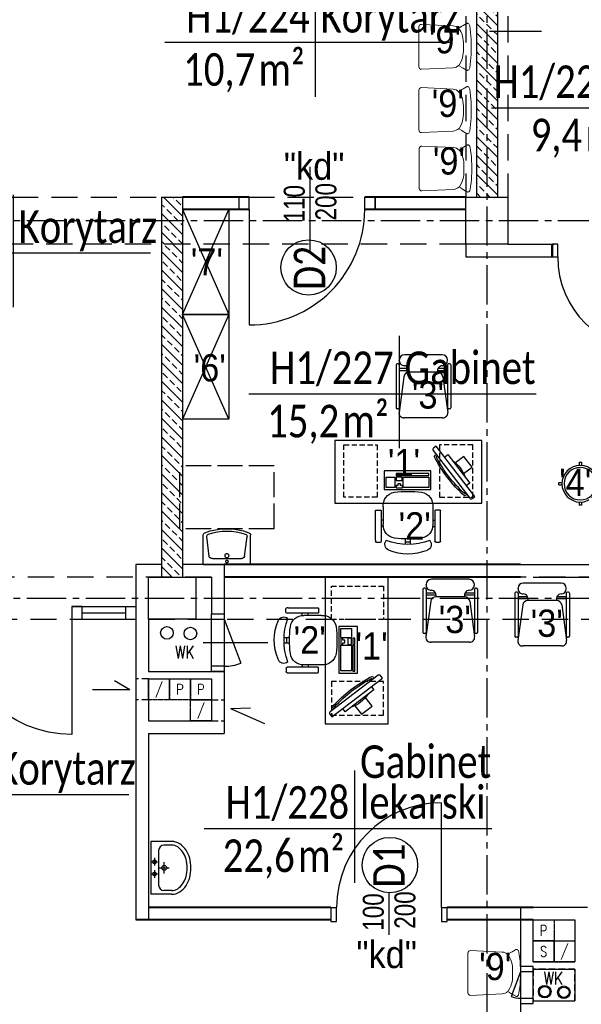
# Model space of a CAD drawing. Header units: millimetres. Extents: x 20447 to 23253, y -8211 to -4238.
# Tile 13 of 22: x 21757 to 22292, y -6873 to -5934. Entities that reach past the tile are written whole.
import ezdxf
from ezdxf.enums import TextEntityAlignment as Align

# ---------------------------------------------------------------- set-up
doc = ezdxf.new("R2010")
doc.units = ezdxf.units.MM
for name, pattern in [('ACAD_ISO02W100', [15, 12, -3]), ('CENTER2', [1.125, 0.75, -0.125, 0.125, -0.125]), ('DASHED', [0.75, 0.5, -0.25]), ('HIDDEN2', [0.1875, 0.125, -0.0625])]:
    doc.linetypes.add(name, pattern=pattern)
for name, color, linetype in [('_A_metki', 19, 'Continuous'), ('DRZWIOPIS', 250, 'Continuous'), ('GRAWITACJE', 1, 'HIDDEN2'), ('KRESKOWANIE', 250, 'Continuous'), ('NAZWY_POM_ARCHITEKTURA', 7, 'Continuous'), ('nowe urz. sanit.', 251, 'Continuous'), ('opis technologia', 250, 'Continuous'), ('opisy', 2, 'Continuous'), ('OSIE', 1, 'CENTER2'), ('PODCIAGI', 251, 'DASHED'), ('SANITARNE', 3, 'Continuous'), ('SCIANY_ŻELBETOWE', 250, 'Continuous'), ('SLUPY', 250, 'Continuous'), ('SLUSARKA', 7, 'Continuous'), ('STOLDRZWI', 7, 'Continuous'), ('SZACHTY_EL', 250, 'Continuous'), ('TECHNOLOGIA', 5, 'Continuous'), ('URZĄDZ_SANIT', 4, 'Continuous'), ('WODKAN', 3, 'Continuous')]:
    doc.layers.add(name, color=color, linetype=linetype)
doc.layers.add('pfu moje', color=95, linetype='Continuous', lineweight=40)
doc.layers.add('ŚCIANY_STARE', color=250, linetype='Continuous', lineweight=25)
doc.styles.add('ARIAL', font='arial.ttf', dxfattribs={"width": 0.9})
doc.styles.add('MM', font='calibri.ttf', dxfattribs={"width": 0.6, "height": 15})
doc.styles.add('PITSIMP8', font='pitsimp8')
doc.styles.add('ROMANS', font='ROMANS.shx', dxfattribs={"width": 0.6})
pattern_1 = [(315, (20665.042, -7897.261), (8.838835, 8.838835), []), (315, (20669.461, -7892.842), (8.838835, 8.838835), [6.25, -3.125])]

# ---------------------------------------------------------------- blocks, each defined once
blk = doc.blocks.new('umywalka_50')
for p, q in [((25.2, 0), (-25.2, 0)), ((-25.2, -19.99), (-25.2, 0)), ((25.2, -19.99), (25.2, 0)), ((16.6, -7.54), (-16.6, -7.54)), ((-2.18, -3.63), (-9.46, -3.63)), ((-5.76, -0.52), (-5.76, -6.51)), ((0, -7.66), (0, -17.6)), ((9.41, -3.63), (2.25, -3.63)), ((5.76, -0.52), (5.76, -6.51)), ((-21.6, -19.99), (-21.6, -12.54)), ((-5.31, -12.81), (5.36, -12.81)), ((21.6, -19.99), (21.6, -12.54))]:
    blk.add_line(p, q)
for centre, radius in [((-5.76, -3.63), 1.76), ((5.76, -3.63), 1.76), ((0.02, -12.81), 2.4)]:
    blk.add_circle(centre, radius)
for centre, radius, start, end in [((-16.6, -12.54), 5, 90, 180), ((16.6, -12.54), 5, 0, 90), ((-11.09, -19.99), 14.11, 180, 212.82584), ((-5.78, -16.57), 20.43, 212.82584, 237.29558), ((-11.09, -19.99), 10.51, 180, 212.82584), ((-5.78, -16.57), 16.83, 212.82584, 237.29558), ((5.78, -16.57), 16.83, 302.70442, 327.17416), ((5.78, -16.57), 20.43, 302.70442, 327.17416), ((11.09, -19.99), 10.51, 327.17416, 0), ((11.09, -19.99), 14.11, 327.17416, 0), ((-2.29, -11.13), 26.89, 237.29558, 255.10609), ((-2.29, -11.13), 23.29, 237.29558, 255.10609), ((0, -2.52), 35.8, 255.10609, 270), ((0, -2.52), 32.2, 255.10609, 270), ((0, -2.52), 32.2, 270, 284.89391), ((0, -2.52), 35.8, 270, 284.89391), ((2.29, -11.13), 23.29, 284.89391, 302.70442), ((2.29, -11.13), 26.89, 284.89391, 302.70442)]:
    blk.add_arc(centre, radius, start, end)
blk = doc.blocks.new('DRZWI_D11W_90')
for p, q in [((5, 12), (5, 102)), ((50, 40.83), (50, -28.83))]:
    blk.add_line(p, q)
for points in [[(0, 0), (5, 0), (5, 12), (0, 12)], [(95, 0), (100, 0), (100, 12), (95, 12)]]:
    blk.add_lwpolyline(points, close=True)
blk.add_arc((5, 12), 90, 0, 90)
blk = doc.blocks.new('DP170')
for p, q in [((11.99, 180), (71.99, 180)), ((34.83, 95), (-34.83, 95)), ((12, 10), (122, 10))]:
    blk.add_line(p, q)
for points in [[(-0.01, 190), (-0.01, 180), (11.99, 180), (11.99, 190)], [(0, 0), (0, 10), (12, 10), (12, 0)]]:
    blk.add_lwpolyline(points, close=True)
for centre, radius, start, end in [((11.99, 180), 60, 270, 0), ((12, 10), 110, 0.00177, 90.00177)]:
    blk.add_arc(centre, radius, start, end)
blk = doc.blocks.new('A$7E94F132B1B80')
at = {"color": 18, "linetype": 'Continuous', "lineweight": 0}
for p, q in [((1.08, 39.39), (0.7, 36.29)), ((1.51, 42.5), (1.08, 39.39)), ((1.73, 43.2), (1.51, 42.5)), ((1.99, 43.8), (1.73, 43.2)), ((2.35, 44.34), (1.99, 43.8)), ((2.86, 44.79), (2.35, 44.34)), ((2.86, 44.79), (3.2, 44.89)), ((3.61, 45), (3.2, 44.89)), ((3.61, 45), (3.96, 44.92)), ((4.27, 44.83), (3.96, 44.92)), ((4.27, 44.83), (4.41, 44.73)), ((6.2, 43.69), (4.41, 44.73)), ((7.8, 42.76), (6.2, 43.69)), ((9.04, 42.05), (7.8, 42.76)), ((11.11, 40.78), (9.04, 42.05)), ((10.06, 37.02), (11.6, 39.94)), ((13.23, 41), (11.6, 39.94)), ((14.51, 41.73), (13.23, 41)), ((15.91, 42.22), (14.51, 41.73)), ((17.37, 42.43), (15.91, 42.22)), ((47.54, 43.92), (17.37, 42.43)), ((48.48, 43.73), (47.54, 43.92)), ((49.28, 43.19), (48.48, 43.73)), ((49.81, 42.38), (49.28, 43.19)), ((50, 41.43), (49.81, 42.38)), ((50, 3.57), (50, 41.43)), ((0.18, 29.94), (0.04, 26.72)), ((0.4, 33.13), (0.18, 29.94)), ((0.7, 36.29), (0.4, 33.13)), ((7.58, 28.74), (7.48, 26.57)), ((7.9, 30.89), (7.58, 28.74)), ((8.42, 33), (7.9, 30.89)), ((9.15, 35.05), (8.42, 33)), ((10.06, 37.02), (9.15, 35.05)), ((0.04, 26.72), (0, 23.5)), ((0, 21.49), (0, 23.5)), ((0.04, 18.27), (0, 21.49)), ((7.48, 26.57), (7.48, 18.42)), ((0.18, 15.06), (0.04, 18.27)), ((0.4, 11.87), (0.18, 15.06)), ((0.7, 8.71), (0.4, 11.87)), ((7.48, 18.42), (7.58, 16.25)), ((7.58, 16.25), (7.9, 14.1)), ((7.9, 14.1), (8.42, 11.99)), ((8.42, 11.99), (9.15, 9.95)), ((9.15, 9.95), (10.06, 7.98)), ((1.08, 5.61), (0.7, 8.71)), ((1.51, 2.5), (1.08, 5.61)), ((1.73, 1.8), (1.51, 2.5)), ((1.99, 1.19), (1.73, 1.8)), ((2.35, 0.65), (1.99, 1.19)), ((2.86, 0.21), (2.35, 0.65)), ((3.24, 0.09), (2.86, 0.21)), ((3.61, 0), (3.24, 0.09)), ((3.61, 0), (3.96, 0.07)), ((4.27, 0.16), (3.96, 0.07)), ((4.27, 0.16), (4.41, 0.26)), ((6.2, 1.31), (4.41, 0.26)), ((7.8, 2.24), (6.2, 1.31)), ((9.04, 2.94), (7.8, 2.24)), ((11.36, 4.36), (9.04, 2.94)), ((10.06, 7.98), (11.12, 6.1)), ((11.12, 6.1), (12.1, 4.96)), ((12.1, 4.96), (13.23, 4)), ((13.23, 4), (14.51, 3.26)), ((14.51, 3.26), (15.91, 2.78)), ((15.91, 2.78), (17.37, 2.57)), ((17.37, 2.57), (47.54, 1.07)), ((47.54, 1.07), (48.48, 1.26)), ((48.48, 1.26), (49.28, 1.8)), ((49.28, 1.8), (49.81, 2.61)), ((49.81, 2.61), (50, 3.57))]:
    blk.add_line(p, q, dxfattribs=at)
blk = doc.blocks.new('A$C7F644541')
at = {"layer": 'SLUSARKA', "ltscale": 50}
for p, q in [((84.85, 164.05), (91.92, 171.12)), ((100.41, 162.63), (91.92, 171.12)), ((93.34, 155.56), (84.85, 164.05)), ((93.34, 155.56), (100.41, 162.63)), ((76.95, 98.4), (27.69, 147.66)), ((0, 79.2), (7.07, 86.27)), ((15.56, 77.78), (7.07, 86.27)), ((0, 79.2), (8.49, 70.71)), ((8.49, 70.71), (15.56, 77.78)), ((15.56, 77.78), (93.34, 0))]:
    blk.add_line(p, q, dxfattribs=at)
blk.add_arc((15.56, 77.78), 110, 315, 45, dxfattribs=at)
at = {"layer": 'ŚCIANY_STARE', "ltscale": 50}
for p, q in [((91.92, 171.12), (100.41, 162.63)), ((0, 79.2), (8.49, 70.71))]:
    blk.add_line(p, q, dxfattribs=at)
blk = doc.blocks.new('*U1666')
at = {"layer": '_A_metki', "color": 1}
for points in [[(50, 21.37), (50, -20)], [(-5.26, 0), (100.46, 0)]]:
    blk.add_lwpolyline(points, dxfattribs=at)
at = {"layer": '_A_metki', "insert": (46.18, -4), "char_height": 12, "width": 19.7618, "attachment_point": 3, "line_spacing_factor": 0.8, "style": 'MM'}
blk.add_mtext('{\\W0.8;m²}', dxfattribs=at)
at = {"layer": '_A_metki', "style": 'MM', "width": 0.8}
for tag, p in [('NAZWA 1', (52, 15)), ('NAZWA 2', (52, 0))]:
    blk.add_attdef(tag, text='', height=12, dxfattribs=at).set_placement(p, align=Align.BOTTOM_LEFT)
for tag, p in [('nr pom.', (48, 0)), ('POW', (24.18, -21.08))]:
    blk.add_attdef(tag, text='', height=12, dxfattribs=at).set_placement(p, align=Align.BOTTOM_RIGHT)
at = {"layer": '_A_metki', "style": 'MM', "oblique": 15, "width": 0.8}
blk.add_attdef('posadzka', text='', height=12, dxfattribs=at).set_placement((52, -4), align=Align.TOP_LEFT)
at = {"layer": '_A_metki', "style": 'MM', "width": 0.8}
blk.add_attdef('POW.', text='', height=12, dxfattribs=at).set_placement((28, -4), align=Align.TOP_RIGHT)
blk = doc.blocks.new('FOTEL_DO_BIURKA1')
at = {"layer": 'TECHNOLOGIA'}
for p, q in [((-30.52, -19.02), (-30.52, 10.27)), ((-30.02, 10.77), (-25.66, 10.77)), ((-25.16, 10.27), (-25.16, -19.02)), ((-23.03, 13.87), (-23.03, -2.93)), ((24.17, 13.87), (24.17, -2.93)), ((26.17, 10.27), (26.17, -19.13)), ((30.97, 10.77), (26.67, 10.77)), ((31.47, -18.13), (31.47, 10.27)), ((-22.96, 1.17), (-25.06, 1.17)), ((24.17, 1.17), (26.27, 1.17)), ((-22.93, -4.83), (-25.13, -4.83)), ((24.07, -4.83), (26.27, -4.83)), ((-1.9, -21.9), (-1.9, -16.72)), ((3.03, -21.9), (3.03, -16.71)), ((31.47, -18.13), (31.47, -19.13)), ((-26.16, -20.02), (-29.52, -20.02)), ((3.04, -19.58), (-1.89, -19.58)), ((27.17, -20.13), (29.47, -20.13)), ((29.47, -20.13), (30.47, -20.13))]:
    blk.add_line(p, q, dxfattribs=at)
for centre, radius, start, end in [((0.52, -76.72), 105.2, 82.92886, 97.07114), ((-10.14, 14.92), 12.94, 99.71676, 185.50292), ((11.29, 14.92), 12.94, 354.49708, 80.28324), ((-30.02, 10.27), 0.5, 90, 180), ((-25.66, 10.27), 0.5, 360, 90), ((26.67, 10.27), 0.5, 90, 180), ((30.97, 10.27), 0.5, 360, 90), ((-10.41, -3.43), 12.63, 178.15894, 261.71383), ((11.55, -3.43), 12.63, 278.28617, 1.84106), ((-15.78, -22.18), 5.8, 138.43067, 251.02872), ((0.57, 38.88), 60.84, 250.10802, 289.89198), ((0.57, 82.57), 99.33, 262.59599, 277.40401), ((16.79, -22.09), 5.85, 292.74239, 39.99086), ((-29.52, -19.02), 1, 180, 270), ((-26.16, -19.02), 1, 270, 360), ((0.47, 16.44), 47.7, 247.64119, 292.92377), ((27.17, -19.13), 1, 180, 270), ((30.47, -19.13), 1, 270, 360)]:
    blk.add_arc(centre, radius, start, end, dxfattribs=at)
blk = doc.blocks.new('Monitor')
at = {"layer": 'TECHNOLOGIA', "color": 1}
for p, q in [((11.18, 10.8), (11.17, -23.59)), ((15.03, 10.8), (11.18, 10.8)), ((11.17, -23.59), (15.02, -23.59))]:
    blk.add_line(p, q, dxfattribs=at)
at = {"layer": 'TECHNOLOGIA'}
blk.add_lwpolyline([(15.02, -36.74), (15.04, 23.95), (18.23, 23.95, -0.414214), (19.83, 22.35), (19.81, -35.15, -0.414214), (18.21, -36.74)], format="xyb", close=True, dxfattribs=at)
at = {"layer": 'TECHNOLOGIA', "color": 1}
blk.add_lwpolyline([(10.21, -12.78), (0, -12.78), (0, 0), (10.21, 0)], dxfattribs=at)
for centre, radius, start, end in [((21.91, -6.4), 23.96, 88.69835, 94.98067), ((23.64, -6.4), 22.5, 96.43721, 99.74946), ((-102.52, -6.35), 125.63, 349.73044, 10.22724), ((-108.93, -6.35), 133.54, 349.64351, 10.31417), ((40.43, -6.4), 30.89, 161.24744, 198.71023), ((23.64, -6.4), 22.5, 260.20821, 263.52046), ((21.91, -6.4), 23.96, 264.977, 271.25933)]:
    blk.add_arc(centre, radius, start, end, dxfattribs=at)
blk = doc.blocks.new('KLAW')
at = {"layer": 'TECHNOLOGIA'}
for p, q in [((0, 0), (44.5, 0)), ((0, -18), (0, 0)), ((44.5, 0), (44.5, -18)), ((44.5, -18), (0, -18))]:
    blk.add_line(p, q, dxfattribs=at)
at = {"layer": 'TECHNOLOGIA', "color": 1}
for p, q in [((1.89, -2.63), (26.22, -2.63)), ((1.89, -4.43), (1.89, -2.63)), ((26.22, -4.43), (1.89, -4.43)), ((26.49, -6), (2, -6)), ((2, -6), (2, -16)), ((26.22, -2.63), (26.22, -4.43)), ((26.49, -16), (26.49, -6)), ((27.17, -2.63), (33.19, -2.63)), ((27.17, -4.69), (27.17, -2.63)), ((33.19, -4.69), (27.17, -4.69)), ((27.34, -5.98), (33.19, -5.98)), ((27.34, -9.25), (27.34, -5.98)), ((33.19, -9.25), (27.34, -9.25)), ((33.19, -2.63), (33.19, -4.69)), ((33.19, -5.98), (33.19, -9.25)), ((42.5, -6), (34.03, -6)), ((34.03, -16), (34.03, -6)), ((42.5, -16), (42.5, -6)), ((2, -16), (26.49, -16)), ((27.17, -16.12), (27.17, -14.06)), ((27.17, -14.06), (28.98, -14.06)), ((33.19, -16.12), (27.17, -16.12)), ((28.98, -12.34), (31.38, -12.34)), ((28.98, -14.06), (28.98, -12.34)), ((31.38, -12.34), (31.38, -14.06)), ((31.38, -14.06), (33.19, -14.06)), ((33.19, -14.06), (33.19, -16.12)), ((34.03, -16), (42.5, -16))]:
    blk.add_line(p, q, dxfattribs=at)
blk = doc.blocks.new('Klawiatura')
at = {"layer": 'TECHNOLOGIA', "color": 1}
blk.add_blockref('KLAW', (-22.25, 0), dxfattribs=at)
blk = doc.blocks.new('Ba03')
for p, q in [((-1, 20.5), (-1, 17.47)), ((1, 20.5), (1, 17.47)), ((-20.5, 1), (-17.47, 1)), ((17.47, 1), (20.5, 1)), ((-20.5, -1), (-17.47, -1)), ((17.47, -1), (20.5, -1)), ((-1, -17.47), (-1, -20.5)), ((1, -17.47), (1, -20.5))]:
    blk.add_line(p, q)
blk.add_circle((0, 0), 17.5)
at = {"color": 1}
blk.add_circle((0, 0), 15.5, dxfattribs=at)
for start, end in [(87.20397, 92.79603), (177.20397, 182.79603), (357.20397, 2.79603), (267.20397, 272.79603)]:
    blk.add_arc((0, 0), 20.5, start, end)
blk = doc.blocks.new('2DSAN314')
for p, q in [((-0.5, 0), (-0.5, 0.827)), ((-0.374, 0.224), (-0.427, 0.779)), ((0.374, 0.224), (0.427, 0.779)), ((0.5, 0), (0.5, 0.827)), ((0.5, 0), (-0.5, 0)), ((0.308, 0.167), (-0.308, 0.167))]:
    blk.add_line(p, q)
for points in [[(0.04, 0.245, 0.067459), (0.037, 0.268, 0.079812), (0.028, 0.287, 0.107118), (0.014, 0.3, 0.139889), (0, 0.305, 0.139889), (-0.014, 0.3, 0.107118), (-0.028, 0.287, 0.079812), (-0.037, 0.268, 0.067459), (-0.04, 0.245, 0.067459), (-0.037, 0.221, 0.079812), (-0.028, 0.202, 0.107118), (-0.014, 0.189, 0.139889), (0, 0.185, 0.139889), (0.014, 0.189, 0.107118), (0.028, 0.202, 0.079812), (0.037, 0.221, 0.067459)], [(0.024, 0.086, 0.067459), (0.022, 0.1, 0.079812), (0.017, 0.111, 0.107118), (0.009, 0.119, 0.139889), (0, 0.122, 0.139889), (-0.009, 0.119, 0.107118), (-0.017, 0.111, 0.079812), (-0.022, 0.1, 0.067459), (-0.024, 0.086, 0.067459), (-0.022, 0.071, 0.079812), (-0.017, 0.06, 0.107118), (-0.009, 0.052, 0.139889), (0, 0.05, 0.139889), (0.009, 0.052, 0.107118), (0.017, 0.06, 0.079812), (0.022, 0.071, 0.067459)]]:
    blk.add_lwpolyline(points, format="xyb", close=True)
for centre, radius, start, end in [((-0.433, 0.827), 0.0667, 117.5306, 180), ((0, -0.004), 1.004, 62.4694, 117.5306), ((-0.361, 0.788), 0.0667, 114.4782, 187.6882), ((0, -0.004), 0.938, 65.5218, 114.4782), ((0.361, 0.788), 0.0667, 352.3118, 65.5218), ((0.433, 0.827), 0.0667, 0, 62.4694), ((-0.308, 0.233), 0.0667, 187.6882, 270), ((0.308, 0.233), 0.0667, 270, 352.3118)]:
    blk.add_arc(centre, radius, start, end)
at = {"linetype": 'ByBlock', "style": 'PITSIMP8', "flags": 9}
for tag, p in [('VOLUMENSTROM', (-0.231, 0.46)), ('DRUCK/-STUFE', (-0.231, 0.44)), ('RAUM/GRUPPE', (-0.231, 0.58)), ('BEZEICHNUNG', (-0.231, 0.6)), ('POS.NR.G-LV', (-0.231, 0.56)), ('ANSCHLUSS', (-0.231, 0.42)), ('KENNUNG', (-0.231, 0.5)), ('LEISTUNG', (-0.231, 0.48)), ('FABRIKAT', (-0.231, 0.54)), ('TYP', (-0.231, 0.52)), ('SPANNUNG/FREQUENZ', (-0.231, 0.3)), ('TEMPERATUR', (-0.231, 0.36)), ('SCHUTZART', (-0.231, 0.32)), ('DREHZAHL', (-0.231, 0.34)), ('GROESSE', (-0.231, 0.4)), ('GEWICHT', (-0.231, 0.28)), ('FREI', (-0.231, 0.26)), ('FREI', (-0.231, 0.24)), ('FREI', (-0.231, 0.22)), ('DN', (-0.231, 0.38))]:
    blk.add_attdef(tag, text='', height=0.01, dxfattribs=at).set_placement(p, align=Align.MIDDLE)
blk = doc.blocks.new('Umywalka')
at = {"layer": 'URZĄDZ_SANIT', "xscale": 50, "yscale": 38, "zscale": 50, "rotation": 180}
blk.add_blockref('2DSAN314', (0, 0), dxfattribs=at)
blk = doc.blocks.new('A$7E781763181EF')
at = {"layer": 'nowe urz. sanit.', "color": 250, "linetype": 'ACAD_ISO02W100', "ltscale": 2}
for p, q in [((0, 94.2), (90, 94.2)), ((0, 34.2), (0, 94.2)), ((90, 34.2), (90, 94.2)), ((0, 34.2), (90, 34.2))]:
    blk.add_line(p, q, dxfattribs=at)
at = {"layer": 'nowe urz. sanit.', "color": 250, "ltscale": 50, "xscale": 0.9, "yscale": 0.9, "zscale": 0.9, "rotation": 180}
blk.add_blockref('Umywalka', (45, 0), dxfattribs=at)
blk = doc.blocks.new('Krzesło')
at = {"layer": 'TECHNOLOGIA'}
for p, q in [((259.99, 197.91), (300.99, 197.91)), ((250.38, 189.91), (250.38, 153.91)), ((255.81, 194.91), (255.38, 194.91)), ((258.99, 196.91), (258.99, 195.91)), ((271.31, 190.5), (305.31, 195.13)), ((301.99, 196.91), (301.99, 195.91)), ((310.4, 190.43), (310.4, 153.38)), ((310.4, 190.18), (310.4, 153.63)), ((266.99, 185.54), (266.99, 158.27)), ((271.31, 153.32), (305.31, 148.68)), ((255.81, 148.91), (255.38, 148.91)), ((258.99, 147.91), (258.99, 146.91)), ((259.99, 145.91), (300.99, 145.91)), ((301.99, 147.91), (301.99, 146.91))]:
    blk.add_line(p, q, dxfattribs=at)
at = {"layer": 'TECHNOLOGIA', "color": 2}
for p, q in [((259.99, 194.91), (300.99, 194.91)), ((263.54, 194.91), (263.54, 185.91)), ((265.54, 194.91), (265.54, 185.39)), ((263.54, 157.9), (263.54, 148.91)), ((265.54, 158.42), (265.54, 148.91)), ((259.99, 148.91), (300.99, 148.91))]:
    blk.add_line(p, q, dxfattribs=at)
at = {"layer": 'TECHNOLOGIA'}
for centre, radius, start, end in [((259.99, 196.91), 1, 90, 180), ((300.99, 196.91), 1, 0, 90), ((255.38, 189.91), 5, 90, 180), ((255.81, 189.91), 5, 0, 90), ((259.99, 195.91), 1, 180, 270), ((265.76, 190.37), 4.98, 185.3296, 284.24344), ((271.99, 185.54), 5, 97.76517, 180), ((300.99, 195.91), 1, 270, 0), ((305.89, 190.63), 4.54, 354.26279, 97.24319), ((255.38, 153.91), 5, 180, 270), ((255.81, 153.91), 5, 270, 0), ((265.76, 153.44), 4.98, 75.75656, 174.6704), ((271.99, 158.27), 5, 180, 262.23483), ((305.89, 153.18), 4.54, 262.75681, 5.73721), ((259.99, 147.91), 1, 90, 180), ((259.99, 146.91), 1, 180, 270), ((300.99, 147.91), 1, 0, 90), ((300.99, 146.91), 1, 270, 0)]:
    blk.add_arc(centre, radius, start, end, dxfattribs=at)
blk = doc.blocks.new('SZACHT')
for p, q in [((0, 0), (0, 20)), ((0, 20), (20, 20)), ((20, 20), (20, 0)), ((20, 0), (0, 0))]:
    blk.add_line(p, q)
at = {"style": 'ROMANS', "width": 0.8}
blk.add_attdef('5', text='', height=10, dxfattribs=at).set_placement((10.01, 9.93), align=Align.MIDDLE)

msp = doc.modelspace()

# ---------------------------------------------------------------- hatches: boundary and pattern name
at = {"layer": 'KRESKOWANIE'}
h = msp.add_hatch(dxfattribs=at)
h.set_pattern_fill('BRASS', color=256, scale=2, angle=315, style=0)
h.set_pattern_definition([(315, (20228.751, -8194.34), (8.980256, 8.980256), []), (315, (20233.241, -8189.85), (8.980256, 8.980256), [6.35, -3.175])])
h.paths.add_polyline_path([(22202.49, -5856.98), (22192.49, -5856.98), (22192.49, -5977.12), (22202.49, -5977.12), (22202.49, -5886.85)])
h.paths.add_polyline_path([(22212.49, -5856.98), (22202.49, -5856.98), (22202.49, -5869.12), (22202.49, -5886.85), (22202.49, -5977.12), (22202.75, -5977.12), (22212.49, -5977.12)])
h.paths.add_polyline_path([(22202.49, -5977.12), (22192.49, -5977.12), (22192.49, -6102.98), (22202.49, -6102.98)])
h.paths.add_polyline_path([(22212.49, -5977.12), (22202.49, -5977.12), (22202.49, -6102.98), (22212.49, -6102.98)])
h = msp.add_hatch(dxfattribs=at)
h.set_pattern_fill('BRASS', color=256, scale=50, angle=315, style=0)
h.set_pattern_definition([(315, (38061.459, -8976.495), (8.838835, 8.838835), []), (315, (38065.879, -8972.075), (8.838835, 8.838835), [6.25, -3.125])])
h.paths.add_polyline_path([(21912.49, -6125.48), (21912.49, -6102.98), (21902.49, -6102.98), (21902.49, -6125.48)])
h.paths.add_polyline_path([(21892.49, -6125.48), (21902.49, -6125.48), (21902.49, -6102.98), (21892.49, -6102.98)])
h.paths.add_polyline_path([(21892.49, -6147.98), (21902.49, -6147.98), (21902.49, -6125.48), (21892.49, -6125.48)])
h.paths.add_polyline_path([(21912.49, -6125.48), (21902.49, -6125.48), (21902.49, -6147.98), (21912.49, -6147.98)])
h = msp.add_hatch(dxfattribs=at)
h.set_pattern_fill('BRASS', color=256, scale=50, angle=315, style=0)
h.set_pattern_definition(pattern_1)
h.paths.add_polyline_path([(21912.49, -6147.98), (21902.49, -6147.98), (21902.49, -6435.48), (21912.49, -6435.48)])
h.paths.add_polyline_path([(21902.49, -6147.98), (21892.49, -6147.98), (21892.49, -6435.48), (21902.49, -6435.48)])
h = msp.add_hatch(dxfattribs=at)
h.set_pattern_fill('BRASS', color=256, scale=50, angle=315, style=0)
h.set_pattern_definition(pattern_1)
h.paths.add_polyline_path([(21902.49, -6465.48), (21912.49, -6465.48), (21912.49, -6435.48), (21902.49, -6435.48)])
h.paths.add_polyline_path([(21892.49, -6465.48), (21902.49, -6465.48), (21902.49, -6435.48), (21892.49, -6435.48)])

# ---------------------------------------------------------------- linework, layer by layer
for p, q in [((22034.05, -6155.43), (22034.05, -6085.76)), ((22159.25, -6780.48), (22159.25, -6680.58))]:
    msp.add_line(p, q)
msp.add_arc((22159.25, -6780.48), 99.9, 90, 180)
at = {"layer": 'DRZWIOPIS', "color": 250}
for p, q in [((22034.05, -6143.81), (22034.05, -6103.81)), ((22109.3, -6806.52), (22109.3, -6766.52)), ((22053.8, -6780.48), (22059.35, -6780.48)), ((22159.25, -6780.48), (22164.8, -6780.48))]:
    msp.add_line(p, q, dxfattribs=at)
for points in [[(22053.8, -6780.48), (22053.8, -6793.8), (22059.35, -6793.8), (22059.35, -6780.48)], [(22159.25, -6780.48), (22159.25, -6793.8), (22164.8, -6793.8), (22164.8, -6780.48)]]:
    msp.add_lwpolyline(points, dxfattribs=at)
at = {"layer": 'DRZWIOPIS', "color": 1}
for centre in [(22032.6, -6170.17), (22110.1, -6740.13)]:
    msp.add_circle(centre, 26.4, dxfattribs=at)
at = {"layer": 'GRAWITACJE', "ltscale": 50}
for p, q in [((21880.03, -6562.48), (21868.03, -6562.48)), ((21880.03, -6582.48), (21868.03, -6582.48)), ((21940.03, -6582.48), (21952.03, -6582.48)), ((21940.03, -6602.48), (21952.03, -6602.48))]:
    msp.add_line(p, q, dxfattribs=at)
at = {"layer": 'GRAWITACJE', "color": 3, "linetype": 'Continuous'}
for p, q in [((21826.67, -6572.74), (21862.1, -6572.74)), ((21847.62, -6564.01), (21862.1, -6572.74)), ((21977.11, -6590.33), (21958.65, -6591.01)), ((21990.99, -6605.49), (21958.65, -6591.01))]:
    msp.add_line(p, q, dxfattribs=at)
at = {"layer": 'NAZWY_POM_ARCHITEKTURA'}
msp.add_line((22205.08, -5944.87), (22254.41, -5944.87), dxfattribs=at)
at = {"layer": 'OSIE', "ltscale": 50}
for p, q in [((22202.49, -5886.85), (22202.49, -8036.57)), ((22202.49, -5886.85), (22202.49, -8036.57)), ((20526.54, -6125.49), (22738.76, -6125.48)), ((20526.54, -6485.48), (22719.53, -6485.48)), ((20526.54, -6485.48), (22719.53, -6485.48))]:
    msp.add_line(p, q, dxfattribs=at)
at = {"layer": 'pfu moje', "ltscale": 25}
for p, q in [((21976.06, -6102.98), (21912.49, -6102.98)), ((22182.49, -6102.98), (22086.06, -6102.98)), ((21976.06, -6114.98), (21912.49, -6114.98)), ((22182.49, -6114.98), (22086.06, -6114.98)), ((22234.49, -6453.48), (21952.03, -6453.48)), ((22234.49, -6465.48), (21952.03, -6465.48)), ((22053.79, -6780.48), (21880.03, -6780.48)), ((22246.49, -6780.48), (22164.8, -6780.48)), ((22053.8, -6792.48), (21868.03, -6792.48)), ((22246.49, -6792.48), (22164.8, -6792.48))]:
    msp.add_line(p, q, dxfattribs=at)
at = {"layer": 'PODCIAGI', "ltscale": 50}
for p, q in [((22182.49, -4467.98), (22182.49, -6102.98)), ((22222.49, -4467.98), (22222.49, -6102.98)), ((21562.49, -6102.98), (22182.49, -6102.98)), ((22182.49, -6147.98), (21562.49, -6147.98)), ((22539.99, -6465.48), (20916.99, -6465.48)), ((20904.99, -6505.48), (22539.99, -6505.48))]:
    msp.add_line(p, q, dxfattribs=at)
at = {"layer": 'SCIANY_ŻELBETOWE'}
for p, q in [((22192.49, -5855.48), (22192.49, -6102.98)), ((22212.49, -5854.48), (22212.49, -6102.98)), ((21892.49, -6102.98), (21892.49, -6465.48)), ((21892.49, -6102.98), (21912.49, -6102.98)), ((21912.49, -6102.98), (21912.49, -6465.48))]:
    msp.add_line(p, q, dxfattribs=at)
at = {"layer": 'SLUPY'}
for points in [[(22182.49, -6102.98), (22222.49, -6102.98), (22222.49, -6147.98), (22182.49, -6147.98)], [(21880.03, -6465.48), (21925.03, -6465.48), (21925.03, -6505.48), (21880.03, -6505.48)]]:
    msp.add_lwpolyline(points, close=True, dxfattribs=at)
at = {"layer": 'SLUSARKA', "ltscale": 50}
for p, q in [((21806.96, -6493.48), (21867.99, -6493.48)), ((21857.99, -6493.48), (21857.99, -6505.48)), ((21806.96, -6505.48), (21867.99, -6505.48)), ((21816.96, -6499.48), (21857.99, -6499.48))]:
    msp.add_line(p, q, dxfattribs=at)
at = {"layer": 'STOLDRZWI'}
for p, q in [((21952.03, -6505.48), (21968.14, -6547.5)), ((21932.23, -6527.98), (21993.77, -6527.98)), ((22234.49, -6841.98), (22225.54, -6865.32))]:
    msp.add_line(p, q, dxfattribs=at)
for points in [[(21940.03, -6555.48), (21940.03, -6500.48), (21952.03, -6500.48), (21952.03, -6555.48)], [(21940.03, -6550.48), (21940.03, -6505.48), (21952.03, -6505.48), (21952.03, -6550.48)], [(22246.49, -6871.98), (22246.49, -6836.98), (22234.49, -6836.98), (22234.49, -6871.98)], [(22246.49, -6866.98), (22246.49, -6841.98), (22234.49, -6841.98), (22234.49, -6866.98)]]:
    msp.add_lwpolyline(points, close=True, dxfattribs=at)
for centre, radius, start, end in [((21952.03, -6505.48), 45, 270, 290.96972), ((22234.49, -6841.98), 25, 249.03028, 270)]:
    msp.add_arc(centre, radius, start, end, dxfattribs=at)
at = {"layer": 'SZACHTY_EL', "linetype": 'HIDDEN2', "ltscale": 50}
msp.add_lwpolyline([(22246.49, -6869.48), (22286.49, -6869.48), (22286.49, -6839.48), (22246.49, -6839.48)], close=True, dxfattribs=at)
msp.add_lwpolyline([(22246.49, -6869.48), (22286.49, -6869.48), (22286.49, -6839.48), (22246.49, -6839.48)], close=True, dxfattribs=at)
msp.add_lwpolyline([(22246.49, -6869.48), (22286.49, -6869.48), (22286.49, -6839.48), (22246.49, -6839.48)], close=True, dxfattribs=at)
at = {"layer": 'TECHNOLOGIA', "ltscale": 50}
for p, q in [((21912.49, -6214.98), (21956.49, -6114.98)), ((21912.49, -6114.98), (21956.49, -6214.98)), ((21956.49, -6114.98), (21912.49, -6114.98)), ((21956.49, -6114.98), (21956.49, -6214.98)), ((21912.49, -6214.98), (21956.49, -6214.98)), ((21956.49, -6214.98), (21912.49, -6214.98)), ((21956.49, -6314.98), (21912.49, -6214.98)), ((21956.49, -6214.98), (21912.49, -6314.98)), ((21956.49, -6214.98), (21956.49, -6314.98)), ((21956.49, -6314.98), (21912.49, -6314.98))]:
    msp.add_line(p, q, dxfattribs=at)
at = {"layer": 'TECHNOLOGIA'}
for points in [[(22197.69, -6395.05), (22197.69, -6335.05), (22057.69, -6335.05), (22057.69, -6395.05)], [(22048.36, -6605.48), (22108.36, -6605.48), (22108.36, -6465.48), (22048.36, -6465.48)]]:
    msp.add_lwpolyline(points, close=True, dxfattribs=at)
at = {"layer": 'TECHNOLOGIA', "color": 1, "linetype": 'DASHED', "ltscale": 10}
for points in [[(22066.19, -6389.08), (22066.19, -6339.28), (22098, -6339.28), (22098, -6389.08)], [(22189.18, -6389.08), (22189.18, -6339.28), (22157.37, -6339.28), (22157.37, -6389.08)], [(22054.33, -6473.98), (22104.13, -6473.98), (22104.13, -6505.79), (22054.33, -6505.79)], [(22054.33, -6596.97), (22104.13, -6596.97), (22104.13, -6565.16), (22054.33, -6565.16)]]:
    msp.add_lwpolyline(points, close=True, dxfattribs=at)
at = {"layer": 'WODKAN'}
for centre, radius in [((21897.62, -6518.65), 6), ((21920.02, -6519.22), 6), ((22257.64, -6860.83), 6), ((22257.64, -6860.83), 5), ((22275.86, -6861.42), 6), ((22275.86, -6861.42), 5)]:
    msp.add_circle(centre, radius, dxfattribs=at)
at = {"layer": 'ŚCIANY_STARE'}
for p, q in [((22182.49, -6147.98), (22182.49, -6159.98)), ((22222.49, -6147.98), (22266.49, -6147.98)), ((22264.49, -6159.98), (22264.49, -6147.98)), ((22182.49, -6159.98), (22266.49, -6159.98)), ((21868.03, -6453.48), (21868.03, -6792.48)), ((21892.49, -6453.48), (21868.03, -6453.48)), ((21952.03, -6453.48), (21912.49, -6453.48)), ((21952.03, -6453.48), (21952.03, -6500.48)), ((21952.03, -6453.48), (21952.03, -6500.48)), ((22234.49, -6453.48), (22367.49, -6453.48)), ((21925.03, -6465.48), (21940.03, -6465.48)), ((21940.03, -6465.48), (21940.03, -6500.48)), ((21940.03, -6465.48), (21940.03, -6500.48)), ((22246.49, -6465.48), (22367.49, -6465.48)), ((21880.03, -6505.48), (21880.03, -6555.48)), ((21880.03, -6505.48), (21880.03, -6555.48)), ((21940.03, -6500.48), (21952.03, -6500.48)), ((21880.03, -6555.48), (21952.03, -6555.48)), ((21880.03, -6562.48), (21880.03, -6602.48)), ((21880.03, -6562.48), (21940.03, -6562.48)), ((21880.03, -6562.48), (21880.03, -6582.48)), ((21940.03, -6562.48), (21940.03, -6602.48)), ((21952.03, -6555.48), (21952.03, -6614.48)), ((21880.03, -6602.48), (21940.03, -6602.48)), ((21880.03, -6614.48), (21880.03, -6792.48)), ((21880.03, -6614.48), (21952.03, -6614.48)), ((22234.49, -6780.48), (22234.49, -6928.48)), ((22298.49, -6780.48), (22246.49, -6780.48)), ((22246.49, -6792.48), (22286.49, -6792.48)), ((22246.49, -6832.48), (22246.49, -6792.48)), ((22286.49, -6792.48), (22286.49, -6832.48)), ((22246.49, -6832.48), (22286.49, -6832.48)), ((22246.49, -6839.48), (22286.49, -6839.48)), ((22246.49, -6869.48), (22246.49, -6839.48)), ((22286.49, -6839.48), (22286.49, -6869.48)), ((22246.49, -6869.48), (22286.49, -6869.48))]:
    msp.add_line(p, q, dxfattribs=at)

# ---------------------------------------------------------------- block references
at = {"layer": '_A_metki'}
ref = msp.add_blockref('*U1666', (21909.18, -5955.42), dxfattribs=dict(at, xscale=2.592, yscale=2.592, zscale=2.592))
ref.add_attrib('NAZWA 2', 'Korytarz', dxfattribs={"height": 31.104, "style": 'MM', "width": 0.8}).set_placement((22043.97, -5955.42), align=Align.BOTTOM_LEFT)
ref.add_attrib('nr pom.', 'H1/224', dxfattribs={"height": 31.104, "style": 'MM', "width": 0.8}).set_placement((22033.6, -5955.42), align=Align.BOTTOM_RIGHT)
ref.add_attrib('POW.', '10,7', dxfattribs={"height": 31.104, "style": 'MM', "width": 0.8}).set_placement((21981.76, -5965.79), align=Align.TOP_RIGHT)
ref = msp.add_blockref('*U1666', (22220.68, -6017.91), dxfattribs=dict(at, xscale=2.592, yscale=2.592, zscale=2.592))
ref.add_attrib('NAZWA 2', 'Zaplecze', dxfattribs={"height": 31.104, "style": 'MM', "width": 0.8}).set_placement((22355.47, -6017.91), align=Align.BOTTOM_LEFT)
ref.add_attrib('nr pom.', 'H1/227a', dxfattribs={"height": 31.104, "style": 'MM', "width": 0.8}).set_placement((22345.1, -6017.91), align=Align.BOTTOM_RIGHT)
ref.add_attrib('POW.', '9,4', dxfattribs={"height": 31.104, "style": 'MM', "width": 0.8}).set_placement((22293.26, -6028.28), align=Align.TOP_RIGHT)
ref = msp.add_blockref('*U1666', (21621.53, -6156.17), dxfattribs=dict(at, xscale=2.592, yscale=2.592, zscale=2.592))
ref.add_attrib('NAZWA 2', 'Korytarz', dxfattribs={"height": 31.104, "style": 'MM', "width": 0.8}).set_placement((21756.31, -6156.17), align=Align.BOTTOM_LEFT)
ref.add_attrib('nr pom.', 'H1/209', dxfattribs={"height": 31.104, "style": 'MM', "width": 0.8}).set_placement((21745.94, -6156.17), align=Align.BOTTOM_RIGHT)
ref.add_attrib('POW.', '48,3', dxfattribs={"height": 31.104, "style": 'MM', "width": 0.8}).set_placement((21694.1, -6166.53), align=Align.TOP_RIGHT)
ref = msp.add_blockref('*U1666', (21989.2, -6290.74), dxfattribs=dict(at, xscale=2.592, yscale=2.592, zscale=2.592))
ref.add_attrib('NAZWA 2', 'Gabinet', dxfattribs={"height": 31.104, "style": 'MM', "width": 0.8}).set_placement((22123.99, -6290.74), align=Align.BOTTOM_LEFT)
ref.add_attrib('nr pom.', 'H1/227', dxfattribs={"height": 31.104, "style": 'MM', "width": 0.8}).set_placement((22113.62, -6290.74), align=Align.BOTTOM_RIGHT)
ref.add_attrib('POW.', '15,2', dxfattribs={"height": 31.104, "style": 'MM', "width": 0.8}).set_placement((22061.78, -6301.11), align=Align.TOP_RIGHT)
ref = msp.add_blockref('*U1666', (21601.05, -6672.8), dxfattribs=dict(at, xscale=2.592, yscale=2.592, zscale=2.592))
ref.add_attrib('NAZWA 2', 'Korytarz', dxfattribs={"height": 31.104, "style": 'MM', "width": 0.8}).set_placement((21735.83, -6672.8), align=Align.BOTTOM_LEFT)
ref.add_attrib('nr pom.', 'H1/203', dxfattribs={"height": 31.104, "style": 'MM', "width": 0.8}).set_placement((21725.46, -6672.8), align=Align.BOTTOM_RIGHT)
ref.add_attrib('POW.', '16,2', dxfattribs={"height": 31.104, "style": 'MM', "width": 0.8}).set_placement((21673.62, -6683.17), align=Align.TOP_RIGHT)
ref = msp.add_blockref('*U1666', (21946.85, -6705.27), dxfattribs=dict(at, xscale=2.592, yscale=2.592, zscale=2.592))
ref.add_attrib('NAZWA 2', 'lekarski', dxfattribs={"height": 31.104, "style": 'MM', "width": 0.8}).set_placement((22081.63, -6705.27), align=Align.BOTTOM_LEFT)
ref.add_attrib('NAZWA 1', 'Gabinet', dxfattribs={"height": 31.104, "style": 'MM', "width": 0.8}).set_placement((22081.63, -6666.39), align=Align.BOTTOM_LEFT)
ref.add_attrib('nr pom.', 'H1/228', dxfattribs={"height": 31.104, "style": 'MM', "width": 0.8}).set_placement((22071.27, -6705.27), align=Align.BOTTOM_RIGHT)
ref.add_attrib('POW.', '22,6', dxfattribs={"height": 31.104, "style": 'MM', "width": 0.8}).set_placement((22019.43, -6715.64), align=Align.TOP_RIGHT)
at = {"layer": 'GRAWITACJE', "linetype": 'Continuous'}
for p, values in [((21880.03, -6582.48), {'5': '/'}), ((21900.03, -6582.48), {'5': 'P'}), ((21920.03, -6582.48), {'5': 'P'}), ((21920.03, -6602.48), {'5': '/'}), ((22246.49, -6812.48), {'5': 'P'}), ((22246.49, -6832.48), {'5': 'S'}), ((22266.49, -6832.48), {'5': '/'})]:
    msp.add_blockref('SZACHT', p, dxfattribs=at).add_auto_attribs(values)
at = {"layer": 'nowe urz. sanit.', "ltscale": 50, "xscale": -1}
msp.add_blockref('A$7E781763181EF', (21999.76, -6453.48), dxfattribs=at)
at = {"layer": 'SANITARNE', "rotation": 90}
msp.add_blockref('umywalka_50', (21882.18, -6742.76), dxfattribs=at)
at = {"layer": 'SLUSARKA', "ltscale": 50, "rotation": 314.9999999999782}
msp.add_blockref('A$C7F644541', (21910.06, -6158.98), dxfattribs=at)
at = {"layer": 'SLUSARKA', "ltscale": 50, "extrusion": (0, 0, -1), "zscale": -1, "rotation": 270}
msp.add_blockref('DP170', (-21816.96, -6493.48), dxfattribs=at)
at = {"layer": 'STOLDRZWI', "rotation": 180}
msp.add_blockref('DRZWI_D11W_90', (22364.99, -6147.98), dxfattribs=at)
at = {"layer": 'TECHNOLOGIA', "lineweight": 9, "rotation": 180}
for p in [(22187.64, -5937.23), (22187.64, -5997.59), (22188.11, -6053.25), (22234.49, -6820.48)]:
    msp.add_blockref('A$7E94F132B1B80', p, dxfattribs=at)
at = {"layer": 'TECHNOLOGIA', "ltscale": 50, "rotation": 270}
for p in [(21970.1, -6003.05), (21995.69, -6217.16), (22083.32, -6220.74)]:
    msp.add_blockref('Krzesło', p, dxfattribs=at)
at = {"layer": 'TECHNOLOGIA', "xscale": -1}
for name, p, rotation in [('Monitor', (22180.66, -6350.36), 37.40161006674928), ('Ba03', (22291.55, -6376.38), 89.9999999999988), ('Klawiatura', (22126.94, -6364.06), 359.9999999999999), ('Klawiatura', (22079.35, -6534.73), 269.9999999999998), ('Monitor', (22093.05, -6588.45), 307.4016100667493)]:
    msp.add_blockref(name, p, dxfattribs=dict(at, rotation=rotation))
at = {"layer": 'TECHNOLOGIA', "lineweight": 0, "xscale": -1}
for p, rotation in [((22127.91, -6412.25), 359.9999999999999), ((22031.16, -6526.13), 269.9999999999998)]:
    msp.add_blockref('FOTEL_DO_BIURKA1', p, dxfattribs=dict(at, rotation=rotation))

# ---------------------------------------------------------------- texts
at = {"layer": 'DRZWIOPIS', "color": 250, "width": 0.8}
for s, p in [('110', (22028.95, -6109.31)), ('200', (22059.09, -6107.43)), ('100', (22104.25, -6784.85)), ('200', (22134.4, -6782.97))]:
    msp.add_text(s, height=20, rotation=90, dxfattribs=at).set_placement(p, align=Align.CENTER)
at = {"layer": 'DRZWIOPIS', "color": 250, "style": 'MM', "width": 0.8}
for tag, p in [('D2', (22033.52, -6170.63)), ('D1', (22109.17, -6740.59))]:
    msp.add_attdef(tag, text='oznaczenie', height=30, rotation=90, dxfattribs=at).set_placement(p, align=Align.MIDDLE_CENTER)
at = {"layer": 'opis technologia', "ltscale": 100, "char_height": 26, "width": 459.9091, "attachment_point": 1, "style": 'ARIAL'}
for s, insert in [("\\pxt4;'9'", (22147.26, -5939.91)), ("\\pxt4;'9'", (22149.96, -6000.62)), ("\\pxt4;'9'", (22151.04, -6055.53)), ("\\pxt4;'7'", (21920.36, -6151.8)), ("\\pxt4;'6'", (21923.08, -6252.85)), ("\\pxt4;'3'", (22131.05, -6278.73)), ("\\pxt4;'1'", (22108.18, -6343.18)), ("\\pxt4;'4'", (22271.4, -6362.02)), ("\\pxt4;'2'", (22118.42, -6403.62)), ("\\pxt4;'3'", (22156.64, -6492.85)), ("\\pxt4;'3'", (22244.27, -6496.42)), ("\\pxt4;'2'", (22018.36, -6512.32)), ("\\pxt4;'1'", (22077.32, -6518.21)), ("\\pxt4;'9'", (22195.14, -6823.79))]:
    msp.add_mtext(s, dxfattribs=dict(at, insert=insert))
at = {"layer": 'opisy', "color": 18, "true_color": 0x000000, "char_height": 26, "width": 459.9091, "attachment_point": 1, "style": 'ARIAL'}
for insert in [(22009.04, -6060.56), (22078.14, -6812.37)]:
    msp.add_mtext('\\pxt4;"kd"', dxfattribs=dict(at, insert=insert))
at = {"layer": 'WODKAN', "linetype": 'Continuous', "style": 'ROMANS', "width": 0.8}
for p in [(21905.35, -6543.1), (22256.54, -6854.05)]:
    msp.add_text('WK', height=12, dxfattribs=at).set_placement(p)

doc.saveas('drawing.dxf')
